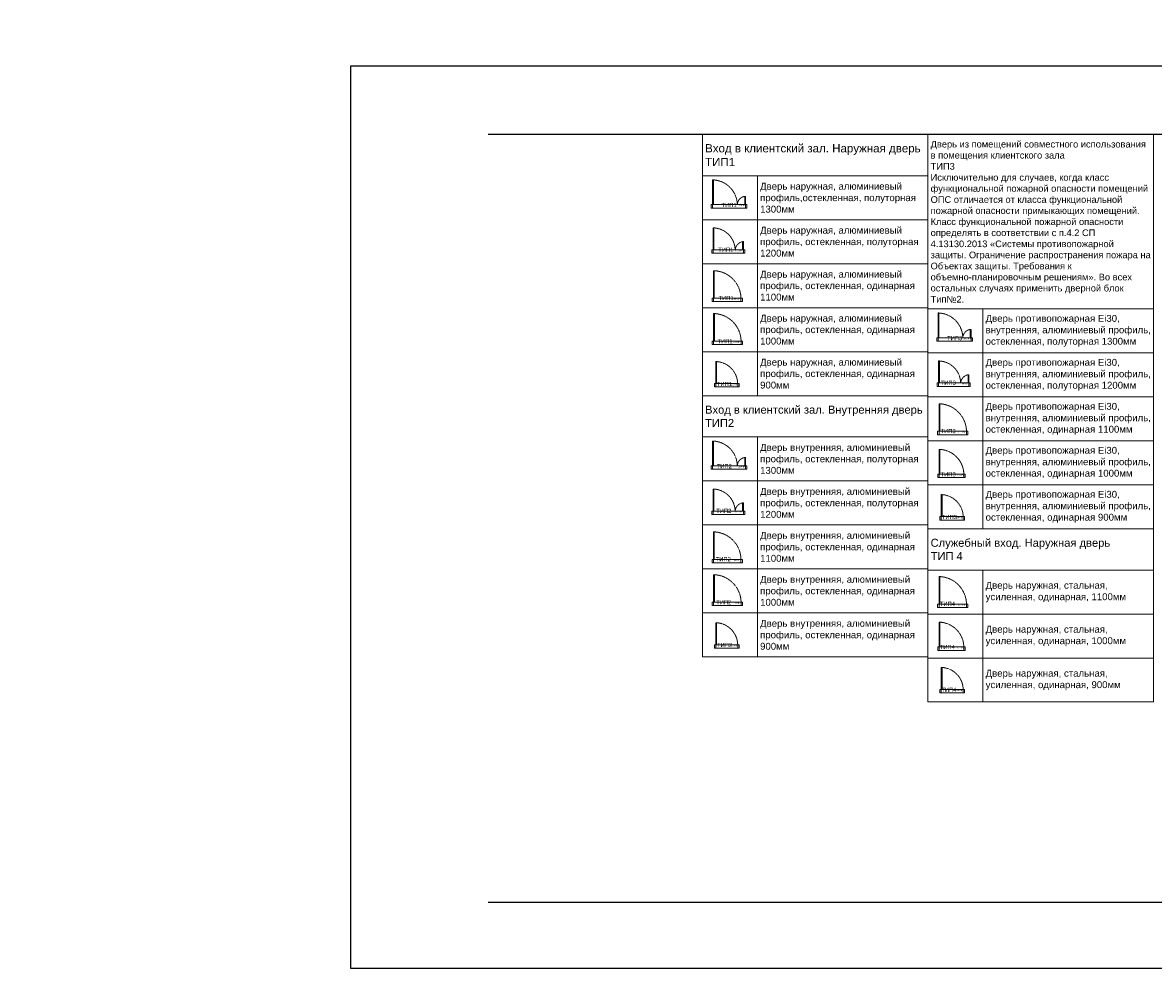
# Model space of a CAD drawing. Header units: millimetres. Extents: x -57449114 to 30620931, y -92609 to 84364.
# Tile 10 of 256: x -170331 to -129215, y -57790 to -23384. Entities that reach past the tile are written whole.
import ezdxf
from ezdxf import colors
from ezdxf.entities.mleader import LeaderData, LeaderLine
from ezdxf.math import Vec2, Vec3

# ---------------------------------------------------------------- set-up
doc = ezdxf.new("R2010")
doc.units = ezdxf.units.MM
doc.linetypes.add('( Hidden )', pattern=[0.375, 0.25, -0.125])
doc.linetypes.add('HIDDENX2', pattern=[19.05, 12.7, -6.35])
doc.layers.get('0').update_dxf_attribs({"lineweight": 0})
doc.layers.get('Defpoints').update_dxf_attribs({"color": 30})
doc.layers.add('15_АР_Потолки', color=7, linetype='Continuous', lineweight=9)
doc.layers.add('18_АР_Двери', color=250, linetype='Continuous', lineweight=0)
doc.layers.add('30_ДВЕРИ ТИП1', color=7, linetype='Continuous', true_color=0xf50a0a)
doc.styles.add('_ТЕКСТОВЫЙ', font='arial.ttf', dxfattribs={"width": 0.8})
doc.styles.add('_ТЕКСТОВЫЙ АННОТАТИЫНЫЙ', font='arial.ttf', dxfattribs={"width": 0.8})
doc.styles.add('HVAC_AEP', font='arial.ttf')
doc.styles.get("Standard").update_dxf_attribs({"font": 'arial.ttf'})

# ---------------------------------------------------------------- blocks, each defined once
blk = doc.blocks.new('*T221')
at = {"color": 0, "linetype": 'ByBlock', "lineweight": -2, "transparency": 16777216}
for p, q in [((0, 0), (8200, 0)), ((0, 0), (0, -9500)), ((8200, 0), (8200, -9500)), ((0, -1500), (8200, -1500)), ((2000, -1500), (2000, -9500)), ((0, -3100), (8200, -3100)), ((0, -4700), (8200, -4700)), ((0, -6300), (8200, -6300)), ((0, -7900), (8200, -7900)), ((0, -9500), (8200, -9500))]:
    blk.add_line(p, q, dxfattribs=at)
at = {"color": 0, "lineweight": 15, "transparency": 16777216, "attachment_point": 4, "style": 'HVAC_AEP'}
for s, insert, char_height, width in [('Вход в клиентский зал. Наружная дверь^JТИП1', (100, -750), 300, 8000), ('Дверь наружная, алюминиевый профиль,остекленная, полуторная 1300мм', (2100, -2300), 250, 6000), ('Дверь наружная, алюминиевый профиль, остекленная, полуторная 1200мм', (2100, -3900), 250, 6000), ('Дверь наружная, алюминиевый профиль, остекленная, одинарная 1100мм', (2100, -5500), 250, 6000), ('Дверь наружная, алюминиевый профиль, остекленная, одинарная 1000мм', (2100, -7100), 250, 6000), ('Дверь наружная, алюминиевый профиль, остекленная, одинарная 900мм', (2100, -8700), 250, 6000)]:
    blk.add_mtext(s, dxfattribs=dict(at, insert=insert, char_height=char_height, width=width))
blk = doc.blocks.new('*U261')
at = {"layer": '15_АР_Потолки', "color": 7, "linetype": '( Hidden )', "lineweight": 5, "ltscale": 5}
blk.add_lwpolyline([(1100, 0), (0, 0), (0, -125), (1100, -125)], close=True, dxfattribs=at)
at = {"layer": '18_АР_Двери'}
for points in [[(50, 0), (50, 1000), (80, 1000), (80, 0), (50, 0)], [(0, 0), (50, 0), (50, -125), (0, -125)], [(1050, 0), (1100, 0), (1100, -125), (1050, -125)]]:
    blk.add_lwpolyline(points, close=True, dxfattribs=at)
at = {"layer": '18_АР_Двери', "linetype": '( Hidden )', "lineweight": 0, "ltscale": 5}
blk.add_arc((28, -21), 1022, 1.1689, 87.0861, dxfattribs=at)
at = {"color": 12, "true_color": 0xdf0c0c, "flags": 4}
blk.add_attdef('Номер', (535, -68), '', height=150, dxfattribs=at)
at = {"layer": '18_АР_Двери', "insert": (751, -8), "char_height": 45, "attachment_point": 1}
blk.add_mtext_dynamic_manual_height_columns('{\\C7;1100 мм}', width=263.19, gutter_width=12.5, heights=[0], dxfattribs=at)
blk = doc.blocks.new('*U264')
at = {"layer": '15_АР_Потолки', "color": 7, "linetype": '( Hidden )', "lineweight": 5, "ltscale": 5}
blk.add_lwpolyline([(1300, 0), (0, 0), (0, -125), (1300, -125)], close=True, dxfattribs=at)
at = {"layer": '18_АР_Двери'}
for points in [[(50, 0), (50, 900), (80, 900), (80, 0), (50, 0)], [(0, 0), (50, 0), (50, -125), (0, -125)], [(1220, 0), (1220, 300), (1250, 300), (1250, 0), (1220, 0)], [(1250, 0), (1300, 0), (1300, -125), (1250, -125)]]:
    blk.add_lwpolyline(points, close=True, dxfattribs=at)
at = {"layer": '18_АР_Двери', "linetype": '( Hidden )', "lineweight": 0, "ltscale": 5}
for centre, radius, start, end in [((30, -19), 920, 1.1762, 86.8818), ((1267, -14), 318, 98.5905, 177.435)]:
    blk.add_arc(centre, radius, start, end, dxfattribs=at)
at = {"color": 12, "true_color": 0xdf0c0c, "flags": 4}
blk.add_attdef('Номер', (535, -68), '', height=150, dxfattribs=at)
at = {"layer": '18_АР_Двери', "insert": (982, -10), "char_height": 45, "attachment_point": 1}
blk.add_mtext_dynamic_manual_height_columns('{\\C7;1300 мм}', width=263.19, gutter_width=12.5, heights=[0], dxfattribs=at)
blk = doc.blocks.new('*U263')
at = {"layer": '15_АР_Потолки', "color": 7, "linetype": '( Hidden )', "lineweight": 5, "ltscale": 5}
blk.add_lwpolyline([(900, 0), (0, 0), (0, -125), (900, -125)], close=True, dxfattribs=at)
at = {"layer": '18_АР_Двери'}
for points in [[(50, 0), (50, 800), (80, 800), (80, 0), (50, 0)], [(0, 0), (50, 0), (50, -125), (0, -125)], [(850, 0), (900, 0), (900, -125), (850, -125)]]:
    blk.add_lwpolyline(points, close=True, dxfattribs=at)
at = {"layer": '18_АР_Двери', "linetype": '( Hidden )', "lineweight": 0, "ltscale": 5}
blk.add_arc((27, -22), 823, 1.5144, 86.3333, dxfattribs=at)
at = {"color": 12, "true_color": 0xdf0c0c, "flags": 4}
blk.add_attdef('Номер', (535, -68), '', height=150, dxfattribs=at)
at = {"layer": '18_АР_Двери', "insert": (616, -16), "char_height": 45, "attachment_point": 1}
blk.add_mtext_dynamic_manual_height_columns('{\\C7;900 мм}', width=222.89, gutter_width=12.5, heights=[0], dxfattribs=at)
blk = doc.blocks.new('*U260')
at = {"layer": '15_АР_Потолки', "color": 7, "linetype": '( Hidden )', "lineweight": 5, "ltscale": 5}
blk.add_lwpolyline([(1200, 0), (0, 0), (0, -125), (1200, -125)], close=True, dxfattribs=at)
at = {"layer": '18_АР_Двери'}
for points in [[(50, 0), (50, 800), (80, 800), (80, 0), (50, 0)], [(0, 0), (50, 0), (50, -125), (0, -125)], [(1120, 0), (1120, 300), (1150, 300), (1150, 0), (1120, 0)], [(1150, 0), (1200, 0), (1200, -125), (1150, -125)]]:
    blk.add_lwpolyline(points, close=True, dxfattribs=at)
at = {"layer": '18_АР_Двери', "linetype": '( Hidden )', "lineweight": 0, "ltscale": 5}
for centre, radius, start, end in [((32, -17), 818, 1.1882, 86.6224), ((1186, -31), 337, 101.2408, 174.7848)]:
    blk.add_arc(centre, radius, start, end, dxfattribs=at)
at = {"color": 12, "true_color": 0xdf0c0c, "flags": 4}
blk.add_attdef('Номер', (535, -68), '', height=150, dxfattribs=at)
at = {"layer": '18_АР_Двери', "insert": (854, -8), "char_height": 45, "attachment_point": 1}
blk.add_mtext_dynamic_manual_height_columns('{\\C7;1200 мм}', width=263.19, gutter_width=12.5, heights=[0], dxfattribs=at)
blk = doc.blocks.new('*T222')
at = {"color": 0, "linetype": 'ByBlock', "lineweight": -2, "transparency": 16777216}
for p, q in [((0, 0), (8200, 0)), ((0, 0), (0, -9501)), ((8200, 0), (8200, -9501)), ((0, -1501), (8200, -1501)), ((2000, -1501), (2000, -9501)), ((0, -3101), (8200, -3101)), ((0, -4701), (8200, -4701)), ((0, -6301), (8200, -6301)), ((0, -7901), (8200, -7901)), ((0, -9501), (8200, -9501))]:
    blk.add_line(p, q, dxfattribs=at)
at = {"color": 0, "lineweight": 15, "transparency": 16777216, "attachment_point": 4, "style": 'HVAC_AEP'}
for s, insert, char_height, width in [('Вход в клиентский зал. Внутренняя дверь^JТИП2', (100, -751), 290, 8000), ('Дверь внутренняя, алюминиевый профиль, остекленная, полуторная 1300мм', (2100, -2301), 250, 6000), ('Дверь внутренняя, алюминиевый профиль, остекленная, полуторная 1200мм', (2100, -3901), 250, 6000), ('Дверь внутренняя, алюминиевый профиль, остекленная, одинарная 1100мм', (2100, -5501), 250, 6000), ('Дверь внутренняя, алюминиевый профиль, остекленная, одинарная 1000мм', (2100, -7101), 250, 6000), ('Дверь внутренняя, алюминиевый профиль, остекленная, одинарная 900мм', (2100, -8701), 250, 6000)]:
    blk.add_mtext(s, dxfattribs=dict(at, insert=insert, char_height=char_height, width=width))
blk = doc.blocks.new('*T223')
at = {"color": 0, "linetype": 'ByBlock', "lineweight": -2, "transparency": 16777216}
for p, q in [((0, 0), (8200, 0)), ((0, 0), (0, -14342)), ((8200, 0), (8200, -14342)), ((0, -6342), (8200, -6342)), ((2000, -6342), (2000, -14342)), ((0, -7942), (8200, -7942)), ((0, -9542), (8200, -9542)), ((0, -11142), (8200, -11142)), ((0, -12742), (8200, -12742)), ((0, -14342), (8200, -14342))]:
    blk.add_line(p, q, dxfattribs=at)
at = {"color": 0, "lineweight": 15, "transparency": 16777216, "attachment_point": 4, "style": 'HVAC_AEP'}
for s, insert, char_height, width in [('{\\H0.83333x;\\C256;Дверь из помещений совместного использования в помещения клиентского зала \\PТИП3\\P\\C10;Исключительно для случаев, когда класс функциональной пожарной опасности помещений ОПС отличается от класса функциональной пожарной опасности примыкающих помещений. Класс функциональной пожарной опасности определять в соответствии с п.4.2 СП 4.13130.2013 «Системы противопожарной защиты. Ограничение распространения пожара на Объектах защиты. Требования к объемно-планировочным решениям». Во всех остальных случаях применить дверной блок Тип№2.}', (100, -3171), 290, 8000), ('Дверь{\\C256; противопожарная Ei30, } внутренняя, алюминиевый профиль, остекленная, полуторная 1300мм', (2100, -7142), 250, 6000), ('Дверь{\\C256; противопожарная Ei30, }  внутренняя, алюминиевый профиль, остекленная, полуторная 1200мм', (2100, -8742), 250, 6000), ('Дверь{\\C256; противопожарная Ei30, }  внутренняя, алюминиевый профиль, остекленная, одинарная 1100мм', (2100, -10342), 250, 6000), ('Дверь{\\C256; противопожарная Ei30, }  внутренняя, алюминиевый профиль, остекленная, одинарная 1000мм', (2100, -11942), 250, 6000), ('Дверь{\\C256; противопожарная Ei30, }  внутренняя, алюминиевый профиль, остекленная, одинарная 900мм', (2100, -13542), 250, 6000)]:
    blk.add_mtext(s, dxfattribs=dict(at, insert=insert, char_height=char_height, width=width))
blk = doc.blocks.new('*U262')
at = {"layer": '15_АР_Потолки', "color": 7, "linetype": '( Hidden )', "lineweight": 5, "ltscale": 5}
blk.add_lwpolyline([(1000, 0), (0, 0), (0, -125), (1000, -125)], close=True, dxfattribs=at)
at = {"layer": '18_АР_Двери'}
for points in [[(50, 0), (50, 900), (80, 900), (80, 0), (50, 0)], [(0, 0), (50, 0), (50, -125), (0, -125)], [(950, 0), (1000, 0), (1000, -125), (950, -125)]]:
    blk.add_lwpolyline(points, close=True, dxfattribs=at)
at = {"layer": '18_АР_Двери', "linetype": '( Hidden )', "lineweight": 0, "ltscale": 5}
blk.add_arc((30, -19), 920, 1.1762, 86.8818, dxfattribs=at)
at = {"color": 12, "true_color": 0xdf0c0c, "flags": 4}
blk.add_attdef('Номер', (535, -68), '', height=150, dxfattribs=at)
at = {"layer": '18_АР_Двери', "insert": (699, -10), "char_height": 45, "attachment_point": 1}
blk.add_mtext_dynamic_manual_height_columns('{\\C7;1000 мм}', width=263.19, gutter_width=12.5, heights=[0], dxfattribs=at)
blk = doc.blocks.new('*T224')
at = {"color": 0, "linetype": 'ByBlock', "lineweight": -2, "transparency": 16777216}
for p, q in [((0, 0), (8200, 0)), ((0, 0), (0, -6301)), ((8200, 0), (8200, -6301)), ((0, -1501), (8200, -1501)), ((2000, -1501), (2000, -6301)), ((0, -3101), (8200, -3101)), ((0, -4701), (8200, -4701)), ((0, -6301), (8200, -6301))]:
    blk.add_line(p, q, dxfattribs=at)
at = {"color": 0, "lineweight": 15, "transparency": 16777216, "attachment_point": 4, "style": 'HVAC_AEP'}
for s, insert, char_height, width in [('Служебный вход. Наружная дверь^JТИП 4', (100, -751), 290, 8000), ('Дверь наружная, стальная, усиленная, одинарная, 1100мм', (2100, -2301), 250, 6000), ('Дверь наружная, стальная, усиленная, одинарная, 1000мм', (2100, -3901), 250, 6000), ('Дверь наружная, стальная, усиленная, одинарная, 900мм', (2100, -5501), 250, 6000)]:
    blk.add_mtext(s, dxfattribs=dict(at, insert=insert, char_height=char_height, width=width))
blk = doc.blocks.new('_Dot')
at = {"color": 0, "linetype": 'ByBlock', "lineweight": -2}
blk.add_line((-0.5, 0), (-1, 0), dxfattribs=at)
at = {"color": 0, "linetype": 'ByBlock', "const_width": 0.5}
blk.add_lwpolyline([(-0.25, 0, 1), (0.25, 0, 1)], format="xyb", close=True, dxfattribs=at)

msp = doc.modelspace()

# ---------------------------------------------------------------- linework, layer by layer
at = {"layer": 'Defpoints', "color": 1}
msp.add_lwpolyline([(-158394.8, -24951.8), (39622.9, -24951.8), (39622.9, -57789.5), (-158394.8, -57789.5)], close=True, dxfattribs=at)
at = {"layer": 'Defpoints'}
for points in [[(39622.9, -27455.1), (-153407.1, -27455.1)], [(39622.9, -55394.4), (-153407.1, -55394.4)]]:
    msp.add_lwpolyline(points, dxfattribs=at)

# ---------------------------------------------------------------- block references
for name, p in [('*T221', (-145614.5, -27455.1)), ('*T223', (-137414.5, -27455.1)), ('*T222', (-145614.5, -36955.1)), ('*T224', (-137414.5, -41797.5))]:
    msp.add_blockref(name, p)
at = {"layer": '30_ДВЕРИ ТИП1', "color": 0, "lineweight": 35}
ref = msp.add_blockref('*U264', (-145294, -30005.5, 0), dxfattribs=at)
ref.add_attrib('Номер', 'ТИП1', (-144914, -30095.2, 0), dxfattribs={"height": 150})
ref = msp.add_blockref('*U260', (-145272.5, -31651.8, 0), dxfattribs=at)
ref.add_attrib('Номер', 'ТИП1', (-145035, -31719.7, 0), dxfattribs={"height": 150})
ref = msp.add_blockref('*U261', (-145259.7, -33409.5, 0), dxfattribs=at)
ref.add_attrib('Номер', 'ТИП1', (-145023.4, -33477.4, 0), dxfattribs={"height": 150})
ref = msp.add_blockref('*U261', (-145256.4, -34968.2, 0), dxfattribs=at)
ref.add_attrib('Номер', 'ТИП1', (-145063.3, -35049.5, 0), dxfattribs={"height": 150})
ref = msp.add_blockref('*U264', (-137094, -34846.6, 0), dxfattribs=at)
ref.add_attrib('Номер', 'ТИП3', (-136714, -34936.4, 0), dxfattribs={"height": 150})
ref = msp.add_blockref('*U263', (-145178.9, -36514, 0), dxfattribs=at)
ref.add_attrib('Номер', 'ТИП1', (-145087.6, -36602.8, 0), dxfattribs={"height": 150})
ref = msp.add_blockref('*U260', (-137072.5, -36493, 0), dxfattribs=at)
ref.add_attrib('Номер', 'ТИП3', (-136944.1, -36560.8, 0), dxfattribs={"height": 150})
ref = msp.add_blockref('*U261', (-137059.7, -38250.7, 0), dxfattribs=at)
ref.add_attrib('Номер', 'ТИП3', (-136952, -38318.5, 0), dxfattribs={"height": 150})
ref = msp.add_blockref('*U264', (-145294, -39505.5, 0), dxfattribs=at)
ref.add_attrib('Номер', 'ТИП2', (-145089.2, -39595.2, 0), dxfattribs={"height": 150})
ref = msp.add_blockref('*U262', (-137056.4, -39809.3, 0), dxfattribs=at)
ref.add_attrib('Номер', 'ТИП3', (-136949.3, -39888.8, 0), dxfattribs={"height": 150})
ref = msp.add_blockref('*U260', (-145272.5, -41151.8, 0), dxfattribs=at)
ref.add_attrib('Номер', 'ТИП2', (-145109.6, -41219.7, 0), dxfattribs={"height": 150})
ref = msp.add_blockref('*U263', (-136978.9, -41355.1, 0), dxfattribs=at)
ref.add_attrib('Номер', 'ТИП3', (-136904.7, -41443.9, 0), dxfattribs={"height": 150})
ref = msp.add_blockref('*U261', (-145259.7, -42909.5, 0), dxfattribs=at)
ref.add_attrib('Номер', 'ТИП2', (-145126.4, -42977.4, 0), dxfattribs={"height": 150})
ref = msp.add_blockref('*U261', (-145256.4, -44468.2, 0), dxfattribs=at)
ref.add_attrib('Номер', 'ТИП2', (-145111.8, -44549.5, 0), dxfattribs={"height": 150})
ref = msp.add_blockref('*U261', (-137059.7, -44535.9, 0), dxfattribs=at)
ref.add_attrib('Номер', 'ТИП4', (-136975.9, -44603.7, 0), dxfattribs={"height": 150})
ref = msp.add_blockref('*U263', (-145178.9, -46014, 0), dxfattribs=at)
ref.add_attrib('Номер', 'ТИП2', (-145079.7, -46102.8, 0), dxfattribs={"height": 150})
ref = msp.add_blockref('*U262', (-137056.4, -46094.6, 0), dxfattribs=at)
ref.add_attrib('Номер', 'ТИП4', (-136980.2, -46174, 0), dxfattribs={"height": 150})
ref = msp.add_blockref('*U263', (-136978.9, -47640.4, 0), dxfattribs=at)
ref.add_attrib('Номер', 'ТИП4', (-136920.5, -47729.1, 0), dxfattribs={"height": 150})

# ---------------------------------------------------------------- leaders
at = {"lineweight": 18}
ml = msp.add_multileader_mtext('Standard', dxfattribs=at)
ml.set_content('(служебное помещение)', color=256, style='_ТЕКСТОВЫЙ АННОТАТИЫНЫЙ')
ml.set_leader_properties(lineweight=0)
ml.build(insert=Vec2(0, 0))
ml.multileader.update_dxf_attribs({"text_left_attachment_type": 6, "text_right_attachment_type": 6, "dogleg_length": 11.7, "arrow_head_size": 100, "scale": 100})
ctx = ml.context
ctx.base_point, ctx.scale, ctx.char_height, ctx.arrow_head_size, ctx.landing_gap_size, ctx.plane_origin = Vec3(189746.7, -42131.1), 100, 100, 100, 100, Vec3(148604.2, -38095.2)
ctx.left_attachment, ctx.right_attachment, ctx.text_align_type = 6, 6, 2
notes = []
notes.append((ctx, [(0, (0, 0, 0), (0, 0), (1, 0), 1, [])]))
ctx.mtext.insert, ctx.mtext.width, ctx.mtext.alignment, ctx.mtext.flow_direction = Vec3(191737.8, -41937), 576408.517, 3, 5
ml = msp.add_multileader_mtext('Standard', dxfattribs=at)
ml.set_content('{\\LВид на столы почтальонов}', color=256, style='_ТЕКСТОВЫЙ АННОТАТИЫНЫЙ')
ml.set_leader_properties(lineweight=0)
ml.build(insert=Vec2(0, 0))
ml.multileader.update_dxf_attribs({"text_left_attachment_type": 6, "text_right_attachment_type": 6, "dogleg_length": 11.7, "arrow_head_size": 100, "scale": 100})
ctx = ml.context
ctx.base_point, ctx.scale, ctx.char_height, ctx.arrow_head_size, ctx.landing_gap_size, ctx.plane_origin = Vec3(188637.7, -41978), 100, 150, 100, 100, Vec3(154108.2, -37834.8)
ctx.left_attachment, ctx.right_attachment, ctx.text_align_type = 6, 6, 2
notes.append((ctx, [(0, (0, 0, 0), (0, 0), (1, 0), 1, [])]))
ctx.mtext.insert, ctx.mtext.width, ctx.mtext.alignment, ctx.mtext.flow_direction = Vec3(192199, -41676.7), 576408.517, 3, 5
ml = msp.add_multileader_mtext('Standard', dxfattribs=at)
ml.set_content('(клиентский зал)', color=256, style='_ТЕКСТОВЫЙ АННОТАТИЫНЫЙ')
ml.set_leader_properties(lineweight=0)
ml.build(insert=Vec2(0, 0))
ml.multileader.update_dxf_attribs({"text_left_attachment_type": 6, "text_right_attachment_type": 6, "dogleg_length": 11.7, "arrow_head_size": 100, "scale": 100})
ctx = ml.context
ctx.base_point, ctx.scale, ctx.char_height, ctx.arrow_head_size, ctx.landing_gap_size, ctx.plane_origin = Vec3(196937.4, -42066.4), 100, 100, 100, 100, Vec3(153903.8, -38095.2)
ctx.left_attachment, ctx.right_attachment, ctx.text_align_type = 6, 6, 2
notes.append((ctx, [(0, (0, 0, 0), (0, 0), (1, 0), 1, [])]))
ctx.mtext.insert, ctx.mtext.width, ctx.mtext.alignment, ctx.mtext.flow_direction = Vec3(197891.9, -41937), 576408.517, 3, 5
ml = msp.add_multileader_mtext('Standard', dxfattribs=at)
ml.set_content('{\\LВид на торговый стеллаж, стол ЦСУ, примерочную}', color=256, style='_ТЕКСТОВЫЙ АННОТАТИЫНЫЙ')
ml.set_leader_properties(lineweight=0)
ml.build(insert=Vec2(0, 0))
ml.multileader.update_dxf_attribs({"text_left_attachment_type": 6, "text_right_attachment_type": 6, "dogleg_length": 11.7, "arrow_head_size": 100, "scale": 100})
ctx = ml.context
ctx.base_point, ctx.scale, ctx.char_height, ctx.arrow_head_size, ctx.landing_gap_size, ctx.plane_origin = Vec3(195417.6, -41870.8), 100, 150, 100, 100, Vec3(157426.7, -37834.8)
ctx.left_attachment, ctx.right_attachment, ctx.text_align_type = 6, 6, 2
notes.append((ctx, [(0, (0, 0, 0), (0, 0), (1, 0), 1, [])]))
ctx.mtext.insert, ctx.mtext.width, ctx.mtext.alignment, ctx.mtext.flow_direction = Vec3(199501.6, -41676.7), 576408.517, 3, 5
ml = msp.add_multileader_mtext('Standard', dxfattribs=at)
ml.set_content('(служебное помещение)', color=256, style='_ТЕКСТОВЫЙ АННОТАТИЫНЫЙ')
ml.set_leader_properties(lineweight=0)
ml.build(insert=Vec2(0, 0))
ml.multileader.update_dxf_attribs({"text_left_attachment_type": 6, "text_right_attachment_type": 6, "dogleg_length": 11.7, "arrow_head_size": 100, "scale": 100})
ctx = ml.context
ctx.base_point, ctx.scale, ctx.char_height, ctx.arrow_head_size, ctx.landing_gap_size, ctx.plane_origin = Vec3(204053.3, -42131.1), 100, 100, 100, 100, Vec3(162910.8, -38095.2)
ctx.left_attachment, ctx.right_attachment, ctx.text_align_type = 6, 6, 2
notes.append((ctx, [(0, (0, 0, 0), (0, 0), (1, 0), 1, [])]))
ctx.mtext.insert, ctx.mtext.width, ctx.mtext.alignment, ctx.mtext.flow_direction = Vec3(206044.3, -41937), 576408.517, 3, 5
ml = msp.add_multileader_mtext('Standard', dxfattribs=at)
ml.set_content('{\\LВид на бытовой шкаф, шкаф розничных товаров}', color=256, style='_ТЕКСТОВЫЙ АННОТАТИЫНЫЙ')
ml.set_leader_properties(lineweight=0)
ml.build(insert=Vec2(0, 0))
ml.multileader.update_dxf_attribs({"text_left_attachment_type": 6, "text_right_attachment_type": 6, "dogleg_length": 11.7, "arrow_head_size": 100, "scale": 100})
ctx = ml.context
ctx.base_point, ctx.scale, ctx.char_height, ctx.arrow_head_size, ctx.landing_gap_size, ctx.plane_origin = Vec3(203537.1, -41868.3), 100, 150, 100, 100, Vec3(165546.3, -37834.8)
ctx.left_attachment, ctx.right_attachment, ctx.text_align_type = 6, 6, 2
notes.append((ctx, [(0, (0, 0, 0), (0, 0), (1, 0), 1, [])]))
ctx.mtext.insert, ctx.mtext.width, ctx.mtext.alignment, ctx.mtext.flow_direction = Vec3(207435.5, -41676.7), 576408.517, 3, 5
at = {"color": 162, "linetype": 'HIDDENX2', "lineweight": 30, "ltscale": 15, "true_color": 0x002eb8}
ml = msp.add_multileader_mtext('Standard', dxfattribs=at)
ml.set_content('\\pxi-3,l4,t4;Модуль Тип 1.1', color=(0, 46, 184), style='_ТЕКСТОВЫЙ')
ml.set_leader_properties(lineweight=0)
ml.set_arrow_properties(name='DOT')
ml.build(insert=Vec2(0, 0))
ml.multileader.update_dxf_attribs({"text_left_attachment_type": 6, "text_right_attachment_type": 6, "dogleg_length": 0.36, "arrow_head_size": 50, "scale": 100})
ctx = ml.context
ctx.base_point, ctx.scale, ctx.char_height, ctx.arrow_head_size, ctx.landing_gap_size, ctx.plane_origin = Vec3(65996.7, -36931.4), 100, 250, 50, 100, Vec3(52171.1, -31780.7)
ctx.left_attachment, ctx.right_attachment, ctx.text_align_type, ctx.attachment_type = 6, 6, 1, 2
notes.append((ctx, [(0, (0, 0, 0), (0, 0), (1, 0), 1, [])]))
ctx.mtext.insert, ctx.mtext.width, ctx.mtext.defined_height, ctx.mtext.alignment, ctx.mtext.flow_direction = Vec3(67071.2, -36607.9), 6846.369, 600.4, 2, 5
ml = msp.add_multileader_mtext('Standard', dxfattribs=at)
ml.set_content('\\pxi-3,l4,t4;Модуль Тип 1.2', color=(0, 46, 184), style='_ТЕКСТОВЫЙ')
ml.set_leader_properties(lineweight=0)
ml.set_arrow_properties(name='DOT')
ml.build(insert=Vec2(0, 0))
ml.multileader.update_dxf_attribs({"text_left_attachment_type": 6, "text_right_attachment_type": 6, "dogleg_length": 0.36, "arrow_head_size": 50, "scale": 100})
ctx = ml.context
ctx.base_point, ctx.scale, ctx.char_height, ctx.arrow_head_size, ctx.landing_gap_size, ctx.plane_origin = Vec3(65992.3, -39013.3), 100, 250, 50, 100, Vec3(52166.7, -33862.6)
ctx.left_attachment, ctx.right_attachment, ctx.text_align_type, ctx.attachment_type = 6, 6, 1, 2
notes.append((ctx, [(0, (0, 0, 0), (0, 0), (1, 0), 1, [])]))
ctx.mtext.insert, ctx.mtext.width, ctx.mtext.defined_height, ctx.mtext.alignment, ctx.mtext.flow_direction = Vec3(67085.1, -38689.8), 6846.369, 600.4, 2, 5
for ctx, leaders in notes:
    for number, flags, end, landing, length, lines in leaders:
        leader = LeaderData()
        leader.index, (leader.has_last_leader_line, leader.has_dogleg_vector, leader.attachment_direction) = number, flags
        leader.last_leader_point, leader.dogleg_vector, leader.dogleg_length = Vec3(end), Vec3(landing), length
        for number, points, colour, breaks in lines:
            line = LeaderLine()
            line.index, line.vertices, line.color, line.breaks = number, Vec3.list(points), colors.encode_raw_color(colour), breaks
            leader.lines.append(line)
        ctx.leaders.append(leader)

doc.saveas('drawing.dxf')
